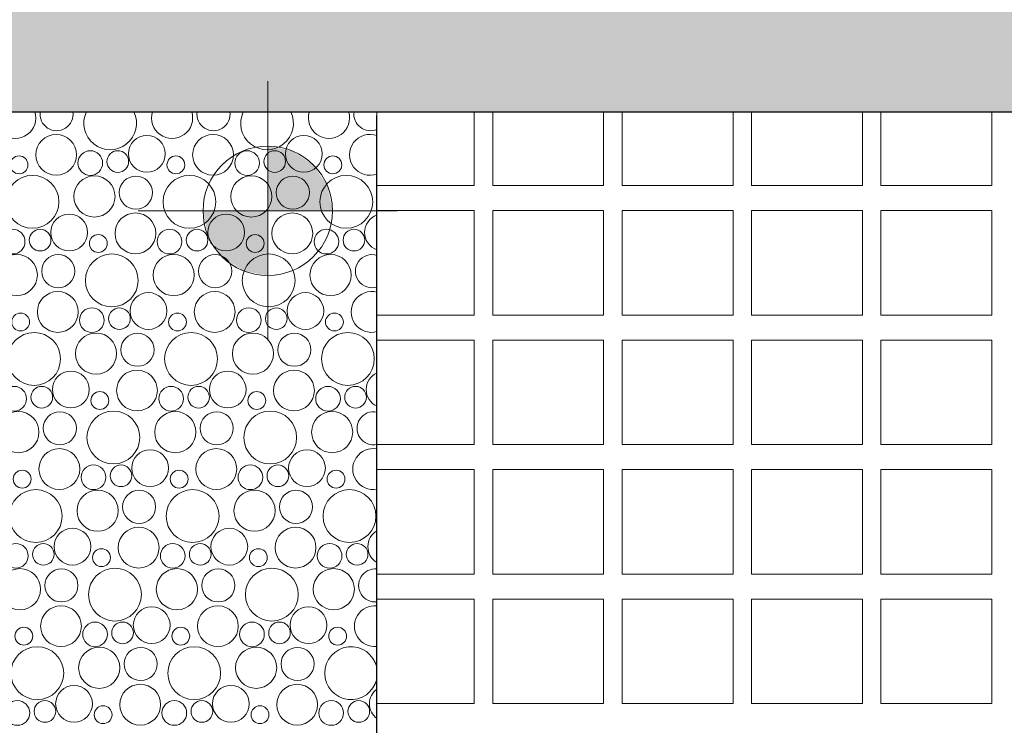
# Model space of a CAD drawing. Header units: metres. Extents: x -167 to 262, y -186 to 508.
# Tile 243 of 256: x 65.84 to 68.12, y 44.33 to 45.96. Entities that reach past the tile are written whole.
import ezdxf

# ---------------------------------------------------------------- set-up
doc = ezdxf.new("R2010")
doc.units = ezdxf.units.M
doc.header["$MEASUREMENT"] = 0
for name, color, linetype in [('60 Auffüllung', 7, 'Continuous'), ('60 Stellplätze', 7, 'Continuous'), ('94 Genehmigungsplanung Bemaßung', 7, 'Continuous')]:
    doc.layers.add(name, color=color, linetype=linetype)
doc.styles.add('ERSTELLTER_STIL_1', font='arial.ttf')
doc.dimstyles.new('ERSTELLTER_STIL__1', dxfattribs={"dimtxt": 0.25, "dimasz": 0.19, "dimexe": 0.18, "dimexo": 0.1, "dimgap": 0, "dimtad": 1, "dimtih": 1, "dimtoh": 1, "dimzin": 0, "dimdsep": 46, "dimtxsty": 'ERSTELLTER_STIL_1', "dimblk": 'ARROWHEAD_6', "dimblk1": 'ARROWHEAD_6', "dimblk2": 'ARROWHEAD_6', "dimcen": 0.09, "dimclrd": 7, "dimclre": 7, "dimclrt": 7, "dimazin": 0, "dimtfac": 1, "dimtdec": 4, "dimtmove": 0, "dimatfit": 3, "dimfxl": 1, "dimtolj": 1, "dimtzin": 0, "dimarcsym": 0})

# ---------------------------------------------------------------- blocks, each defined once
blk = doc.blocks.new('*X50', base_point=(27236.1321, 33357.279))
at = {"layer": '60 Auffüllung', "color": 253, "linetype": 'Continuous', "lineweight": 18, "true_color": 0xb4b4b4}
for p, q in [((66.8891, 45.579), (66.8891, 45.7485)), ((66.9321, 45.7485), (66.9321, 45.579)), ((67.1891, 45.579), (67.1891, 45.7486)), ((67.2321, 45.7486), (67.2321, 45.579)), ((67.4891, 45.579), (67.4891, 45.7486)), ((67.5321, 45.7486), (67.5321, 45.579)), ((67.7891, 45.579), (67.7891, 45.7486)), ((67.8321, 45.7486), (67.8321, 45.579)), ((68.0891, 45.579), (68.0891, 45.7486)), ((66.6637, 45.579), (66.8891, 45.579)), ((66.9321, 45.579), (67.1891, 45.579)), ((67.2321, 45.579), (67.4891, 45.579)), ((67.5321, 45.579), (67.7891, 45.579)), ((67.8321, 45.579), (68.0891, 45.579)), ((66.8891, 45.5212), (66.6637, 45.5212)), ((66.8891, 45.279), (66.8891, 45.5212)), ((67.1891, 45.5212), (66.9321, 45.5212)), ((66.9321, 45.5212), (66.9321, 45.279)), ((67.1891, 45.279), (67.1891, 45.5212)), ((67.4891, 45.5212), (67.2321, 45.5212)), ((67.2321, 45.5212), (67.2321, 45.279)), ((67.4891, 45.279), (67.4891, 45.5212)), ((67.7891, 45.5212), (67.5321, 45.5212)), ((67.5321, 45.5212), (67.5321, 45.279)), ((67.7891, 45.279), (67.7891, 45.5212)), ((68.0891, 45.5212), (67.8321, 45.5212)), ((67.8321, 45.5212), (67.8321, 45.279)), ((68.0891, 45.279), (68.0891, 45.5212)), ((66.6637, 45.279), (66.8891, 45.279)), ((66.9321, 45.279), (67.1891, 45.279)), ((67.2321, 45.279), (67.4891, 45.279)), ((67.5321, 45.279), (67.7891, 45.279)), ((67.8321, 45.279), (68.0891, 45.279)), ((66.8891, 45.2212), (66.6637, 45.2212)), ((66.8891, 44.979), (66.8891, 45.2212)), ((67.1891, 45.2212), (66.9321, 45.2212)), ((66.9321, 45.2212), (66.9321, 44.979)), ((67.1891, 44.979), (67.1891, 45.2212)), ((67.4891, 45.2212), (67.2321, 45.2212)), ((67.2321, 45.2212), (67.2321, 44.979)), ((67.4891, 44.979), (67.4891, 45.2212)), ((67.7891, 45.2212), (67.5321, 45.2212)), ((67.5321, 45.2212), (67.5321, 44.979)), ((67.7891, 44.979), (67.7891, 45.2212)), ((68.0891, 45.2212), (67.8321, 45.2212)), ((67.8321, 45.2212), (67.8321, 44.979)), ((68.0891, 44.979), (68.0891, 45.2212)), ((66.6637, 44.979), (66.8891, 44.979)), ((66.9321, 44.979), (67.1891, 44.979)), ((67.2321, 44.979), (67.4891, 44.979)), ((67.5321, 44.979), (67.7891, 44.979)), ((67.8321, 44.979), (68.0891, 44.979)), ((66.8891, 44.9212), (66.6637, 44.9212)), ((66.8891, 44.679), (66.8891, 44.9212)), ((67.1891, 44.9212), (66.9321, 44.9212)), ((66.9321, 44.9212), (66.9321, 44.679)), ((67.1891, 44.679), (67.1891, 44.9212)), ((67.4891, 44.9212), (67.2321, 44.9212)), ((67.2321, 44.9212), (67.2321, 44.679)), ((67.4891, 44.679), (67.4891, 44.9212)), ((67.7891, 44.9212), (67.5321, 44.9212)), ((67.5321, 44.9212), (67.5321, 44.679)), ((67.7891, 44.679), (67.7891, 44.9212)), ((68.0891, 44.9212), (67.8321, 44.9212)), ((67.8321, 44.9212), (67.8321, 44.679)), ((68.0891, 44.679), (68.0891, 44.9212)), ((66.6637, 44.679), (66.8891, 44.679)), ((66.9321, 44.679), (67.1891, 44.679)), ((67.2321, 44.679), (67.4891, 44.679)), ((67.5321, 44.679), (67.7891, 44.679)), ((67.8321, 44.679), (68.0891, 44.679)), ((66.8891, 44.6212), (66.6637, 44.6212)), ((66.8891, 44.379), (66.8891, 44.6212)), ((67.1891, 44.6212), (66.9321, 44.6212)), ((66.9321, 44.6212), (66.9321, 44.379)), ((67.1891, 44.379), (67.1891, 44.6212)), ((67.4891, 44.6212), (67.2321, 44.6212)), ((67.2321, 44.6212), (67.2321, 44.379)), ((67.4891, 44.379), (67.4891, 44.6212)), ((67.7891, 44.6212), (67.5321, 44.6212)), ((67.5321, 44.6212), (67.5321, 44.379)), ((67.7891, 44.379), (67.7891, 44.6212)), ((68.0891, 44.6212), (67.8321, 44.6212)), ((67.8321, 44.6212), (67.8321, 44.379)), ((68.0891, 44.379), (68.0891, 44.6212)), ((66.6637, 44.379), (66.8891, 44.379)), ((66.9321, 44.379), (67.1891, 44.379)), ((67.2321, 44.379), (67.4891, 44.379)), ((67.5321, 44.379), (67.7891, 44.379)), ((67.8321, 44.379), (68.0891, 44.379))]:
    blk.add_line(p, q, dxfattribs=at)
blk = doc.blocks.new('*X54', base_point=(27236.1321, 33357.279))
at = {"layer": '60 Auffüllung', "color": 7, "linetype": 'Continuous', "lineweight": 18, "true_color": 0xefefef}
for centre, radius in [((65.9201, 45.6503), 0.0473), ((66.1304, 45.6525), 0.0426), ((66.2838, 45.6503), 0.0473), ((66.4941, 45.6525), 0.0426), ((65.9992, 45.6312), 0.0286), ((66.063, 45.6347), 0.0251), ((66.3629, 45.6312), 0.0286), ((66.4267, 45.6347), 0.0251), ((65.834, 45.627), 0.0207), ((66.1977, 45.627), 0.0207), ((66.5614, 45.627), 0.0207), ((65.8653, 45.5414), 0.0612), ((66.0088, 45.5538), 0.0477), ((66.1049, 45.5627), 0.0384), ((66.229, 45.5414), 0.0612), ((66.3725, 45.5538), 0.0477), ((66.4686, 45.5627), 0.0384), ((66.5927, 45.5414), 0.0612), ((65.9504, 45.4705), 0.0426), ((66.1038, 45.4683), 0.0473), ((66.3141, 45.4705), 0.0426), ((66.4675, 45.4683), 0.0473), ((65.8192, 45.4492), 0.0286), ((65.883, 45.4527), 0.0251), ((66.1829, 45.4492), 0.0286), ((66.2467, 45.4527), 0.0251), ((66.5466, 45.4492), 0.0286), ((66.6104, 45.4527), 0.0251), ((66.0177, 45.445), 0.0207), ((66.3814, 45.445), 0.0207), ((66.049, 45.3594), 0.0612), ((66.4127, 45.3594), 0.0612), ((65.8288, 45.3718), 0.0477), ((65.9249, 45.3807), 0.0384), ((66.1925, 45.3718), 0.0477), ((66.2886, 45.3807), 0.0384), ((66.5562, 45.3718), 0.0477), ((65.9238, 45.2863), 0.0473), ((66.1341, 45.2885), 0.0426), ((66.2875, 45.2863), 0.0473), ((66.4978, 45.2885), 0.0426), ((65.8377, 45.263), 0.0207), ((66.0029, 45.2672), 0.0286), ((66.0667, 45.2707), 0.0251), ((66.2014, 45.263), 0.0207), ((66.3666, 45.2672), 0.0286), ((66.4304, 45.2707), 0.0251), ((66.5651, 45.263), 0.0207), ((65.869, 45.1774), 0.0612), ((66.2327, 45.1774), 0.0612), ((66.5964, 45.1774), 0.0612), ((66.0125, 45.1898), 0.0477), ((66.1086, 45.1987), 0.0384), ((66.3762, 45.1898), 0.0477), ((66.4723, 45.1987), 0.0384), ((65.9541, 45.1065), 0.0426), ((66.1075, 45.1043), 0.0473), ((66.3178, 45.1065), 0.0426), ((66.4713, 45.1043), 0.0473), ((65.8229, 45.0852), 0.0286), ((65.8867, 45.0887), 0.0251), ((66.0214, 45.081), 0.0207), ((66.1866, 45.0852), 0.0286), ((66.2504, 45.0887), 0.0251), ((66.3851, 45.081), 0.0207), ((66.5503, 45.0852), 0.0286), ((66.6141, 45.0887), 0.0251), ((65.8325, 45.0078), 0.0477), ((66.0527, 44.9954), 0.0612), ((66.1962, 45.0078), 0.0477), ((66.4164, 44.9954), 0.0612), ((66.5599, 45.0078), 0.0477), ((65.9286, 45.0167), 0.0384), ((66.2923, 45.0167), 0.0384), ((65.9275, 44.9223), 0.0473), ((66.1378, 44.9245), 0.0426), ((66.2913, 44.9223), 0.0473), ((66.5015, 44.9245), 0.0426), ((65.8414, 44.899), 0.0207), ((66.0066, 44.9032), 0.0286), ((66.0704, 44.9067), 0.0251), ((66.2051, 44.899), 0.0207), ((66.3703, 44.9032), 0.0286), ((66.4341, 44.9067), 0.0251), ((66.5689, 44.899), 0.0207), ((65.8727, 44.8134), 0.0612), ((66.0162, 44.8258), 0.0477), ((66.1123, 44.8347), 0.0384), ((66.2364, 44.8134), 0.0612), ((66.3799, 44.8258), 0.0477), ((66.476, 44.8347), 0.0384), ((66.6001, 44.8134), 0.0612), ((65.9578, 44.7425), 0.0426), ((66.1113, 44.7403), 0.0473), ((66.3215, 44.7425), 0.0426), ((66.475, 44.7403), 0.0473), ((65.8266, 44.7212), 0.0286), ((65.8904, 44.7247), 0.0251), ((66.0251, 44.7171), 0.0207), ((66.1903, 44.7212), 0.0286), ((66.2541, 44.7247), 0.0251), ((66.3889, 44.7171), 0.0207), ((66.554, 44.7212), 0.0286), ((66.6178, 44.7247), 0.0251), ((65.8362, 44.6439), 0.0477), ((65.9323, 44.6527), 0.0384), ((66.0564, 44.6314), 0.0612), ((66.1999, 44.6439), 0.0477), ((66.296, 44.6527), 0.0384), ((66.4201, 44.6314), 0.0612), ((66.5637, 44.6439), 0.0477), ((65.9313, 44.5583), 0.0473), ((66.1415, 44.5605), 0.0426), ((66.295, 44.5583), 0.0473), ((66.5052, 44.5605), 0.0426), ((65.8451, 44.5351), 0.0207), ((66.0103, 44.5392), 0.0286), ((66.0741, 44.5427), 0.0251), ((66.2089, 44.5351), 0.0207), ((66.374, 44.5392), 0.0286), ((66.4378, 44.5427), 0.0251), ((66.5726, 44.5351), 0.0207), ((65.8764, 44.4494), 0.0612), ((66.0199, 44.4619), 0.0477), ((66.116, 44.4707), 0.0384), ((66.2401, 44.4494), 0.0612), ((66.3837, 44.4619), 0.0477), ((66.4797, 44.4707), 0.0384), ((65.9615, 44.3785), 0.0426), ((66.115, 44.3763), 0.0473), ((66.3252, 44.3785), 0.0426), ((66.4787, 44.3763), 0.0473), ((65.8303, 44.3572), 0.0286), ((65.8941, 44.3608), 0.0251), ((66.0289, 44.3531), 0.0207), ((66.194, 44.3572), 0.0286), ((66.2578, 44.3608), 0.0251), ((66.3926, 44.3531), 0.0207), ((66.5577, 44.3572), 0.0286), ((66.6215, 44.3608), 0.0251)]:
    blk.add_circle(centre, radius, dxfattribs=at)
for centre, radius, start, end in [((65.8251, 45.7358), 0.0477, 162.5893, 17.4107), ((65.9211, 45.7446), 0.0384, 171.8216, 8.1784), ((66.0453, 45.7234), 0.0612, 154.106, 25.894), ((66.1888, 45.7358), 0.0477, 162.5893, 17.4107), ((66.2849, 45.7446), 0.0384, 171.8216, 8.1784), ((66.409, 45.7234), 0.0612, 154.106, 25.894), ((66.5525, 45.7358), 0.0477, 162.5893, 17.4107), ((66.6486, 45.7446), 0.0384, 171.8216, 293.3442), ((66.6475, 45.6503), 0.0473, 69.9567, 290.017), ((66.6778, 45.4705), 0.0426, 109.2929, 250.6808), ((66.6523, 45.3807), 0.0384, 72.6722, 287.3015), ((66.6513, 45.2863), 0.0473, 74.7757, 285.198), ((66.6815, 45.1065), 0.0426, 114.8033, 245.1704), ((66.656, 45.0167), 0.0384, 78.5216, 281.4521), ((66.655, 44.9223), 0.0473, 79.4867, 280.487), ((66.6852, 44.7425), 0.0426, 120.5715, 239.4022), ((66.6597, 44.6527), 0.0384, 84.2518, 275.7218), ((66.6587, 44.5583), 0.0473, 84.1268, 275.8469), ((66.6038, 44.4494), 0.0612, 12.8467, 347.127), ((66.6889, 44.3785), 0.0426, 126.7071, 233.2665)]:
    blk.add_arc(centre, radius, start, end, dxfattribs=at)
blk = doc.blocks.new('*D453', base_point=(27236.1321, 33357.279))
at = {"layer": '94 Genehmigungsplanung Bemaßung', "color": 7, "linetype": 'Continuous', "lineweight": 13}
for p, q in [((58.1625, 46.9539), (58.1625, 47.3289)), ((66.6638, 46.9539), (66.6638, 47.3289)), ((58.2625, 47.2414), (58.0625, 47.0414)), ((66.7638, 47.2414), (66.5638, 47.0414)), ((58.1625, 47.1414), (66.6638, 47.1414))]:
    blk.add_line(p, q, dxfattribs=at)
at = {"layer": '94 Genehmigungsplanung Bemaßung', "color": 7, "lineweight": 13, "insert": (62.0795, 47.1914), "char_height": 0.25, "attachment_point": 7, "style": 'ERSTELLTER_STIL_1'}
blk.add_mtext('\\A1;{\\pql;\\fArial|b0|i0|c0|p0;\\W1.000000;8,50}', dxfattribs=at)
blk = doc.blocks.new('ARROWHEAD_6')
at = {"color": 0, "linetype": 'Continuous', "lineweight": 0}
for p, q in [((-0.5, -0.5), (0.5, 0.5)), ((0, 0), (-1, 0))]:
    blk.add_line(p, q, dxfattribs=at)
blk = doc.blocks.new('*D454', base_point=(27236.1321, 33357.279))
at = {"layer": '94 Genehmigungsplanung Bemaßung', "color": 7, "linetype": 'Continuous', "lineweight": 13}
for p, q in [((66.6638, 46.9539), (66.6638, 47.3289)), ((72.1629, 46.9539), (72.1629, 47.3289)), ((66.7638, 47.2414), (66.5638, 47.0414)), ((72.2629, 47.2414), (72.0629, 47.0414)), ((66.6638, 47.1414), (72.1629, 47.1414))]:
    blk.add_line(p, q, dxfattribs=at)
at = {"layer": '94 Genehmigungsplanung Bemaßung', "color": 7, "lineweight": 13, "insert": (69.0797, 47.1914), "char_height": 0.25, "attachment_point": 7, "style": 'ERSTELLTER_STIL_1'}
blk.add_mtext('\\A1;{\\pql;\\fArial|b0|i0|c0|p0;\\W1.000000;5,50}', dxfattribs=at)

msp = doc.modelspace()

# ---------------------------------------------------------------- hatches: boundary and pattern name
at = {"layer": '60 Auffüllung', "linetype": 'Continuous', "lineweight": 18, "true_color": 0xefefef}
h = msp.add_hatch(dxfattribs=at)
h.set_pattern_fill('Erde_1_0001', style=0, pattern_type=2)
h.set_pattern_definition([(0, (27236.1321, 33357.27905), (0, 0.779422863), [0.04875, -0.40125]), (0, (27236.3571, 33357.66876), (0, 0.779422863), [0.04875, -0.40125]), (60, (27236.1321, 33357.27905), (-0.675, 0.389711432), [0.04875, -0.40125]), (60, (27236.5821, 33357.27905), (-0.675, 0.389711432), [0.04875, -0.40125]), (120, (27236.18084, 33357.27905), (0.675, 0.389711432), [0.04875, -0.40125]), (120, (27236.63084, 33357.27905), (0.675, 0.389711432), [0.04875, -0.40125]), (0, (27236.1321, 33357.35405), (0, 0.15), [0, -0.15, 0, -0.225]), (45, (27236.2071, 33357.35405), (-0.1060660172, 0.1060660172), [0, -0.1125, 0, -0.1875])])
h.paths.add_polyline_path([(2.3366, 24.8593), (2.3419, 13.496, 0.033836), (8.8613, 14.0911, 0.026308), (13.8582, 15.1616, -0.024635), (17.3411, 16.2775), (17.3411, 24.6258), (15.3411, 24.6258), (15.3411, 30.4887), (17.3411, 30.4887), (17.3411, 43.9997), (58.1625, 43.9997), (58.1625, 45.7494), (101.6632, 45.7486), (101.6702, 49.0078), (2.342, 49.0078)])
h.paths.add_polyline_path([(9.5982, 27.1903), (4.651, 27.1903), (4.651, 42.9257), (4.651, 43.8257), (9.5982, 43.8257), (9.5982, 42.9257)], flags=0)
h.paths.add_polyline_path([(14.4618, 25.704, -0.414214), (13.8618, 26.304, -0.414214), (14.4618, 26.904, -0.414214), (15.0618, 26.304, -0.414214)], flags=0)
at = {"layer": '94 Genehmigungsplanung Bemaßung', "linetype": 'Continuous', "lineweight": 13}
for points in [[(66.4105, 45.5206), (66.5605, 45.5206), (66.5491, 45.578), (66.5166, 45.6266), (66.4679, 45.6591), (66.4105, 45.6706)], [(66.4105, 45.5206), (66.2605, 45.5206), (66.272, 45.4632), (66.3045, 45.4145), (66.3531, 45.382), (66.4105, 45.3706)]]:
    msp.add_hatch(color=7, dxfattribs=at).paths.add_polyline_path(points)

# ---------------------------------------------------------------- linework, layer by layer
at = {"layer": '60 Auffüllung', "color": 8, "linetype": 'Continuous', "lineweight": 18, "flags": 128}
msp.add_lwpolyline([(2.3366, 24.8593), (2.3419, 13.496, 0.033836), (8.8613, 14.0911, 0.026308), (13.8582, 15.1616, -0.024635), (17.3411, 16.2775), (17.3411, 24.6258), (15.3411, 24.6258), (15.3411, 30.4887), (17.3411, 30.4887), (17.3411, 43.9997), (58.1625, 43.9997), (58.1625, 45.7494), (101.6632, 45.7486), (101.6702, 49.0078), (2.342, 49.0078)], format="xyb", close=True, dxfattribs=at)
for points in [[(58.1625, 43.9997), (58.1625, 45.7501), (66.6638, 45.7501), (66.6619, 37.5), (66.663, 36.0005), (66.6657, 18.7482), (66.6671, 13.9007), (59.4652, 13.8989), (59.4625, 23.1797), (59.4625, 37.0289), (58.1625, 37.0289)], [(66.6636, 37.4991), (77.6629, 37.4991), (77.6627, 45.7491), (66.6638, 45.7485)]]:
    msp.add_lwpolyline(points, close=True, dxfattribs=at)
at = {"layer": '60 Stellplätze', "color": 7, "linetype": 'Continuous', "lineweight": 13}
for p, q in [((66.663, 37.5001), (66.6626, 45.7416)), ((66.6638, 45.7501), (77.6627, 45.7501))]:
    msp.add_line(p, q, dxfattribs=at)
at = {"layer": '94 Genehmigungsplanung Bemaßung', "color": 7, "linetype": 'Continuous', "lineweight": 13}
for p, q in [((66.4105, 45.2206), (66.4105, 45.8206)), ((66.1105, 45.5206), (66.7105, 45.5206))]:
    msp.add_line(p, q, dxfattribs=at)
msp.add_circle((66.4105, 45.5206), 0.15, dxfattribs=at)

# ---------------------------------------------------------------- block references
at = {"layer": '60 Auffüllung', "color": 8, "lineweight": 18}
for name in ['*X54', '*X50']:
    msp.add_blockref(name, (27236.1321, 33357.279), dxfattribs=at)

# ---------------------------------------------------------------- dimensions: what is measured, and where the dimension line sits
at = {"layer": '94 Genehmigungsplanung Bemaßung', "color": 7, "linetype": 'Continuous', "lineweight": 13}
for base, p1, p2, picture, middle in [((66.6638, 47.1414), (58.1625, 43.9997), (66.6638, 45.7501), '*D453', (62.4031, 47.3164)), ((72.1629, 47.1414), (66.6638, 45.7501), (72.1629, 45.7491), '*D454', (69.4034, 47.3164))]:
    dim = msp.add_linear_dim(base=base, p1=p1, p2=p2, dimstyle='ERSTELLTER_STIL__1', dxfattribs=at)
    dim.commit()
    dim.dimension.update_dxf_attribs({"geometry": picture, "text_midpoint": middle, "dimtype": 160})

doc.saveas('drawing.dxf')
